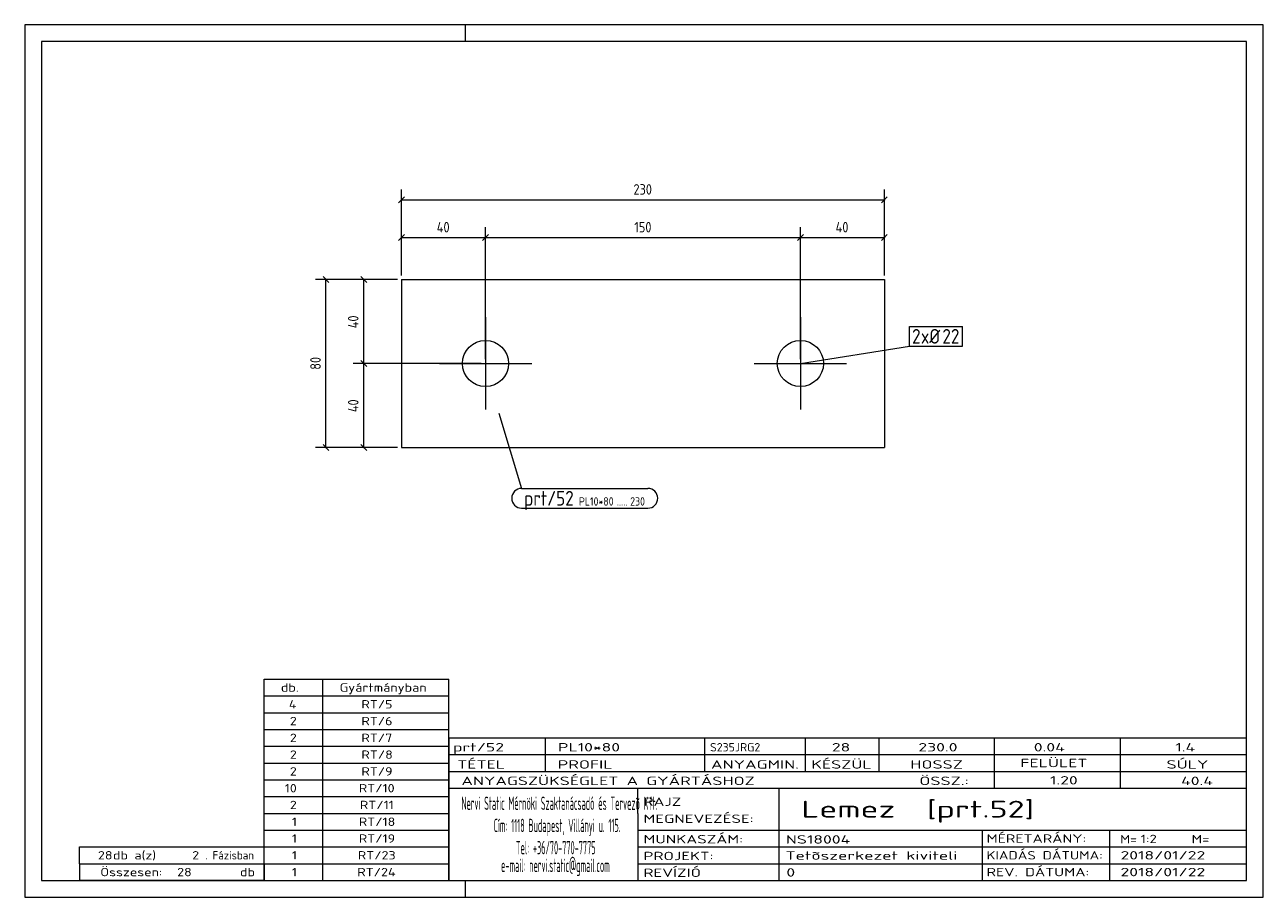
# Model space of a CAD drawing. Header units: millimetres. Extents: x 1 to 296, y 1 to 209.
import ezdxf

# ---------------------------------------------------------------- set-up
doc = ezdxf.new("R2010")
doc.units = ezdxf.units.MM
doc.header["$LTSCALE"] = 0.6
doc.linetypes.add('XKITLINE00', pattern=[0])
for name, color, linetype, lineweight in [('Bolt', 7, 'Continuous', 0), ('BoltMark', 3, 'Continuous', 0), ('DrawingSheet', 5, 'Continuous', 0), ('OtherObjectType', 1, 'Continuous', 0), ('Part', 2, 'Continuous', 0), ('PartMark', 3, 'Continuous', 0), ('Z-DIMENSIONS', 1, 'Continuous', 0)]:
    doc.layers.add(name, color=color, linetype=linetype, lineweight=lineweight)
doc.styles.add('ISOCPEUR', font='ISOCPEUR.TTF')

msp = doc.modelspace()

# ---------------------------------------------------------------- linework, layer by layer
at = {"layer": 'Bolt', "color": 4, "linetype": 'XKITLINE00', "lineweight": 0}
for p, q in [((110.75, 139.25), (110.75, 117.25)), ((185.75, 139.25), (185.75, 117.25)), ((99.75, 128.25), (121.75, 128.25)), ((174.75, 128.25), (196.75, 128.25))]:
    msp.add_line(p, q, dxfattribs=at)
for centre in [(110.75, 128.25), (185.75, 128.25)]:
    msp.add_circle(centre, 5.5, dxfattribs=at)
at = {"layer": 'BoltMark', "color": 7, "linetype": 'XKITLINE00', "lineweight": 0}
for p, q in [((211.75, 137.07), (224.38, 137.07)), ((211.75, 132.37), (211.75, 137.07)), ((224.38, 132.37), (224.38, 137.07)), ((185.75, 128.25), (211.75, 132.37)), ((211.75, 132.37), (224.38, 132.37))]:
    msp.add_line(p, q, dxfattribs=at)
at = {"layer": 'DrawingSheet', "color": 2, "linetype": 'XKITLINE00', "lineweight": 0}
for p, q in [((296, 209), (1, 209)), ((1, 209), (1, 1)), ((106, 205), (106, 209)), ((296, 1), (296, 209)), ((106, 1), (106, 5)), ((1, 1), (296, 1))]:
    msp.add_line(p, q, dxfattribs=at)
at = {"layer": 'DrawingSheet', "color": 3, "linetype": 'XKITLINE00', "lineweight": 0}
for p, q in [((292, 205), (5, 205)), ((5, 205), (5, 5)), ((292, 5), (292, 205)), ((5, 5), (292, 5))]:
    msp.add_line(p, q, dxfattribs=at)
at = {"layer": 'OtherObjectType', "color": 7, "linetype": 'XKITLINE00', "lineweight": 0}
for p, q in [((58, 53), (102, 53)), ((58, 49), (58, 53)), ((72, 49), (72, 53)), ((102, 49), (102, 53)), ((58, 49), (102, 49)), ((58, 45), (58, 49)), ((72, 45), (72, 49)), ((102, 45), (102, 49)), ((58, 45), (102, 45)), ((58, 41), (58, 45)), ((72, 41), (72, 45)), ((102, 41), (102, 45)), ((58, 41), (102, 41)), ((58, 37), (58, 41)), ((72, 37), (72, 41)), ((102, 37), (102, 41)), ((102, 39), (292, 39)), ((102, 39), (102, 35)), ((102, 39), (292, 39)), ((125, 35), (125, 39)), ((163, 35), (163, 39)), ((187, 35), (187, 39)), ((204.5, 35), (204.5, 39)), ((232, 35), (232, 39)), ((262, 35), (262, 39)), ((292, 35), (292, 39)), ((58, 37), (102, 37)), ((58, 33), (58, 37)), ((72, 33), (72, 37)), ((102, 33), (102, 37)), ((58, 33), (102, 33)), ((58, 29), (58, 33)), ((72, 29), (72, 33)), ((102, 35), (292, 35)), ((102, 35), (102, 5)), ((102, 35), (292, 35)), ((102, 29), (102, 33)), ((125, 31), (125, 35)), ((163, 31), (163, 35)), ((187, 31), (187, 35)), ((204.5, 31), (204.5, 35)), ((232, 31), (232, 35)), ((262, 31), (262, 35)), ((292, 31), (292, 35)), ((102, 31), (292, 31)), ((232, 27), (232, 31)), ((262, 27), (262, 31)), ((292, 27), (292, 31)), ((58, 29), (102, 29)), ((58, 25), (58, 29)), ((72, 25), (72, 29)), ((102, 25), (102, 29)), ((102, 27), (292, 27)), ((147, 21), (147, 27)), ((180.7, 17), (180.7, 27)), ((292, 21), (292, 27)), ((58, 25), (102, 25)), ((58, 21), (58, 25)), ((72, 21), (72, 25)), ((102, 21), (102, 25)), ((58, 21), (102, 21)), ((58, 17), (58, 21)), ((72, 17), (72, 21)), ((102, 17), (102, 21)), ((147, 21), (147, 5)), ((292, 17), (292, 21)), ((58, 17), (102, 17)), ((58, 13), (58, 17)), ((72, 13), (72, 17)), ((102, 13), (102, 17)), ((147, 17), (292, 17)), ((180.7, 5), (180.7, 17)), ((229.16, 13), (229.16, 17)), ((259.5, 5), (259.5, 17)), ((292, 13), (292, 17)), ((14, 9), (14, 13)), ((14, 13), (58, 13)), ((14, 13), (58, 13)), ((58, 9), (58, 13)), ((58, 13), (102, 13)), ((58, 9), (58, 13)), ((72, 9), (72, 13)), ((102, 9), (102, 13)), ((147, 13), (292, 13)), ((229.16, 5), (229.16, 13)), ((292, 9), (292, 13)), ((14, 9), (58, 9)), ((14, 9), (14, 5)), ((14, 9), (58, 9)), ((58, 9), (58, 5)), ((58, 9), (102, 9)), ((58, 5), (58, 9)), ((72, 5), (72, 9)), ((102, 5), (102, 9)), ((147, 9), (292, 9)), ((292, 5), (292, 9)), ((58, 5), (14, 5)), ((58, 5), (102, 5)), ((102, 5), (292, 5)), ((139.5, 5), (292, 5))]:
    msp.add_line(p, q, dxfattribs=at)
at = {"layer": 'Part', "color": 2, "linetype": 'XKITLINE00', "lineweight": 0}
for p, q in [((90.75, 148.25), (90.75, 108.25)), ((90.75, 148.25), (205.75, 148.25)), ((205.75, 148.25), (205.75, 108.25)), ((90.75, 108.25), (205.75, 108.25))]:
    msp.add_line(p, q, dxfattribs=at)
at = {"layer": 'PartMark', "color": 7, "linetype": 'XKITLINE00', "lineweight": 0}
for p, q in [((113.9, 116.4), (119.33, 98.46)), ((119.33, 98.46), (149.42, 98.46)), ((119.33, 93.76), (149.42, 93.76))]:
    msp.add_line(p, q, dxfattribs=at)
for centre, start, end in [((119.33, 96.11), 90, 270), ((149.42, 96.11), 270, 90)]:
    msp.add_arc(centre, 2.35, start, end, dxfattribs=at)
at = {"layer": 'Z-DIMENSIONS', "color": 7, "linetype": 'XKITLINE00', "lineweight": 0}
for p, q in [((90.75, 149.25), (90.75, 169.75)), ((205.75, 149.25), (205.75, 169.75)), ((91.46, 167.96), (90.04, 166.54)), ((90.75, 167.25), (205.75, 167.25)), ((206.46, 167.96), (205.04, 166.54)), ((90.75, 149.25), (90.75, 160.75)), ((110.75, 129.25), (110.75, 160.75)), ((110.75, 129.25), (110.75, 160.75)), ((185.75, 129.25), (185.75, 160.75)), ((185.75, 129.25), (185.75, 160.75)), ((205.75, 149.25), (205.75, 160.75)), ((91.46, 158.96), (90.04, 157.54)), ((90.75, 158.25), (110.75, 158.25)), ((111.46, 158.96), (110.04, 157.54)), ((111.46, 158.96), (110.04, 157.54)), ((110.75, 158.25), (185.75, 158.25)), ((186.46, 158.96), (185.04, 157.54)), ((186.46, 158.96), (185.04, 157.54)), ((185.75, 158.25), (205.75, 158.25)), ((206.46, 158.96), (205.04, 157.54)), ((89.75, 148.25), (70.25, 148.25)), ((72.04, 148.96), (73.46, 147.54)), ((72.75, 108.25), (72.75, 148.25)), ((89.75, 148.25), (79.25, 148.25)), ((81.04, 148.96), (82.46, 147.54)), ((81.75, 128.25), (81.75, 148.25)), ((109.75, 128.25), (79.25, 128.25)), ((109.75, 128.25), (79.25, 128.25)), ((81.04, 128.96), (82.46, 127.54)), ((81.04, 128.96), (82.46, 127.54)), ((81.75, 108.25), (81.75, 128.25)), ((89.75, 108.25), (70.25, 108.25)), ((72.04, 108.96), (73.46, 107.54)), ((89.75, 108.25), (79.25, 108.25)), ((81.04, 108.96), (82.46, 107.54))]:
    msp.add_line(p, q, dxfattribs=at)
at = {"layer": 'Z-DIMENSIONS', "color": 3}
for p in [(90.75, 167.25), (205.75, 167.25), (90.75, 158.25), (110.75, 158.25), (110.75, 158.25), (185.75, 158.25), (185.75, 158.25), (205.75, 158.25), (72.75, 148.25), (81.75, 148.25), (81.75, 128.25), (81.75, 128.25), (72.75, 108.25), (81.75, 108.25)]:
    msp.add_point(p, dxfattribs=at)

# ---------------------------------------------------------------- texts
at = {"layer": 'BoltMark', "color": 3, "style": 'ISOCPEUR', "width": 0.85}
for s, p in [('2', (212.35, 132.97)), ('xØ', (214.45, 132.97)), ('22', (219.57, 132.97))]:
    msp.add_text(s, height=3.5, dxfattribs=at).set_placement(p)
at = {"layer": 'OtherObjectType', "color": 7, "style": 'ISOCPEUR'}
for s, height, width, p in [('db.', 2, 1.211571, (62, 50)), ('Gyártmányban', 2, 1.211571, (76, 50)), ('4', 2, 1.211571, (63.9, 46)), ('RT/5', 2, 1.211571, (81.18, 46)), ('2', 2, 1.211571, (64.14, 42)), ('RT/6', 2, 1.211571, (81.18, 42)), ('2', 2, 1.211571, (64.14, 38)), ('RT/7', 2, 1.211571, (81.18, 38)), ('2', 2, 1.211571, (64.14, 34)), ('RT/8', 2, 1.211571, (81.18, 34)), ('prt/52', 2, 1.525501, (103, 35.76)), ('PL10*80', 2, 1.525501, (128, 35.76)), ('S235JRG2', 2, 1.02, (164.22, 35.76)), ('28', 2, 1.525501, (193.24, 35.76)), ('230.0', 2, 1.525501, (213.86, 35.76)), ('0.04', 2, 1.525501, (241.35, 35.76)), ('1.4', 2, 1.525501, (275.06, 35.76)), ('TÉTEL', 2, 1.525501, (104, 31.66)), ('PROFIL', 2, 1.525501, (127.96, 31.66)), ('ANYAGMIN.', 2, 1.525501, (164.47, 31.66)), ('KÉSZÜL', 2, 1.525501, (188.37, 31.66)), ('HOSSZ', 2, 1.525501, (211.96, 31.66)), ('FELÜLET', 2, 1.525501, (238.13, 32)), ('SÚLY', 2, 1.525501, (272.96, 31.66)), ('2', 2, 1.211571, (64.14, 30)), ('RT/9', 2, 1.211571, (81.18, 30)), ('ANYAGSZÜKSÉGLET A GYÁRTÁSHOZ', 2, 1.525501, (105, 27.75)), ('ÖSSZ.:', 2, 1.525501, (214.1, 27.75)), ('1.20', 2, 1.525501, (245.21, 27.88)), ('40.4', 2, 1.525501, (276.44, 27.75)), ('10', 2, 1.211571, (62.92, 26)), ('RT/10', 2, 1.211571, (80.57, 26)), ('2', 2, 1.211571, (64.14, 22)), ('RT/11', 2, 1.211571, (80.82, 22)), ('Nervi Static Mérnöki\xa0Szaktanácsadó\xa0és\xa0Tervezõ Kft.', 3.1765, 0.403093, (105, 21.82)), ('RAJZ', 2, 1.445, (148.38, 22.78)), ('Lemez  [prt.52]', 4, 1.474651, (186, 20)), ('MEGNEVEZÉSE:', 2, 1.445, (148.38, 18.72)), ('1', 2, 1.211571, (64.63, 18)), ('RT/18', 2, 1.211571, (80.57, 18)), ('Cím:\xa01118 Budapest, Villányi u. 115.', 3.1765, 0.403093, (112.69, 16.53)), ('1', 2, 1.211571, (64.63, 14)), ('RT/19', 2, 1.211571, (80.57, 14)), ('MUNKASZÁM:', 2, 1.445, (148.38, 13.84)), ('NS18004', 2, 1.525501, (182.28, 13.78)), ('MÉRETARÁNY:', 2, 1.36, (230.1, 14)), ('M=', 2, 1.211571, (261.91, 13.84)), ('1:2', 2, 1.275, (266.79, 13.9)), ('M=', 2, 1.275, (278.95, 13.87)), ('28', 2, 1.211571, (18.43, 10)), ('db a(z)', 2, 1.211571, (22, 10)), ('2', 2, 1.211571, (40.86, 10)), ('. Fázisban', 2, 0.935, (44, 10)), ('1', 2, 1.211571, (64.63, 10)), ('RT/23', 2, 1.211571, (80.33, 10)), ('Tel:\xa0+36/70-770-7775', 3.1765, 0.403093, (117.97, 11.24)), ('PROJEKT:', 2, 1.445, (148.38, 9.84)), ('Tetõszerkezet kiviteli ', 2, 1.525501, (182.2, 9.94)), ('KIADÁS DÁTUMA:', 2, 1.275, (230.1, 10)), ('2018/01/22', 2, 1.525501, (262, 10)), ('e-mail:\xa0nervi.static@gmail.com', 3.1765, 0.403093, (114.45, 7)), ('Összesen:            db', 2, 1.211571, (19, 6)), ('28', 2, 1.211571, (37.29, 6)), ('1', 2, 1.211571, (64.63, 6)), ('RT/24', 2, 1.211571, (80.2, 6)), ('REVÍZIÓ', 2, 1.445, (148.38, 5.84)), ('0', 2, 1.525501, (182.41, 5.92)), ('REV. DÁTUMA:', 2, 1.36, (230.1, 6)), ('2018/01/22', 2, 1.525501, (262, 6))]:
    msp.add_text(s, height=height, dxfattribs=dict(at, width=width)).set_placement(p)
at = {"layer": 'PartMark', "color": 3, "style": 'ISOCPEUR', "width": 0.85}
msp.add_text('prt/52', height=3.5, dxfattribs=at).set_placement((119.93, 94.36))
at = {"layer": 'PartMark', "color": 4, "style": 'ISOCPEUR', "width": 0.85}
for s, p in [('PL10*80', (133.01, 94.36)), ('.....', (142.03, 94.36)), ('230', (145.21, 94.36))]:
    msp.add_text(s, height=2, dxfattribs=at).set_placement(p)
at = {"layer": 'Z-DIMENSIONS', "color": 3, "style": 'ISOCPEUR', "width": 0.85}
for s, p in [('230', (145.99, 168.5)), ('40', (99.14, 159.5)), ('150', (146.21, 159.5)), ('40', (194.14, 159.5))]:
    msp.add_text(s, height=2.5, dxfattribs=at).set_placement(p)
for s, p in [('40', (80.5, 136.64)), ('80', (71.5, 126.75)), ('40', (80.5, 116.64))]:
    msp.add_text(s, height=2.5, rotation=90.0002, dxfattribs=at).set_placement(p)

doc.saveas('drawing.dxf')
